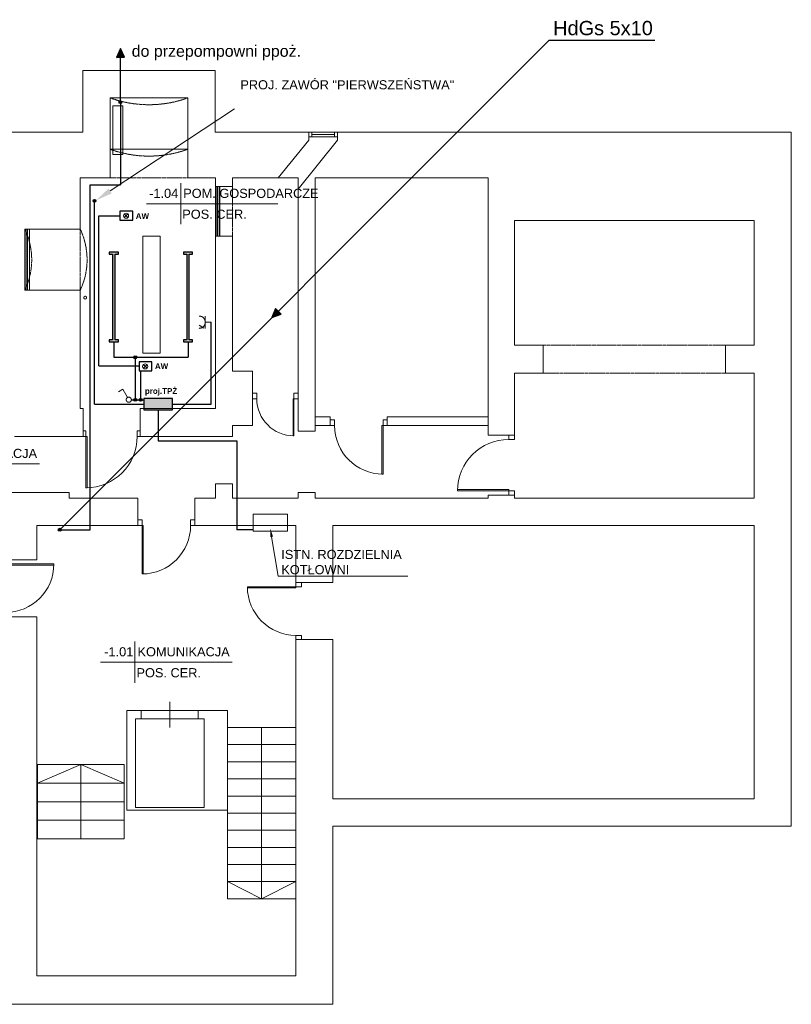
# Model space of a CAD drawing. Header units: centimetres. Extents: x -21702 to 25696, y -49270 to 6198.
# Tile 6 of 8: x -10568 to 2952, y -25286 to -8039. Entities that reach past the tile are written whole.
import ezdxf

# ---------------------------------------------------------------- set-up
doc = ezdxf.new("R2010")
doc.units = ezdxf.units.CM
doc.linetypes.add('DASHED', pattern=[19.05, 12.7, -6.35])
doc.layers.get('0').update_dxf_attribs({"lineweight": 13})
doc.layers.add('!_NIEDRUKOWALNE', color=213, linetype='Continuous', lineweight=13, plot=False)
doc.layers.add('A_POWIERZCHNIE', color=142, linetype='Continuous', lineweight=13, plot=False)
for name, color, linetype, lineweight in [('A_IZOLACJA TERMICZNA_WYPEŁNIENIE', 31, 'BATTING', 5), ('A_ŚCIANY  DZIAŁOWE', 231, 'Continuous', 35), ('A_ŚCIANY KONSTRUKCYJNE', 5, 'Continuous', 70)]:
    doc.layers.add(name, color=color, linetype=linetype, lineweight=lineweight)
for name, color, linetype, lineweight, true_color in [('inst.elektr', 7, 'Continuous', 30, 0xfe1b01), ('inst.elektryczna', 7, 'Continuous', 35, 0xfe1b01), ('INW_NIEWIDOCZNE', 7, 'DASHED', 5, 0x838383), ('INW_OPIS', 7, 'Continuous', 13, 0x838383), ('INW_WIDOKOWE', 7, 'Continuous', 13, 0x838383), ('INW_WYPOSAŻENIE', 7, 'Continuous', 5, 0x838383), ('INW_ŚCIANY  DZIAŁOWE', 7, 'Continuous', 35, 0x838383), ('INW_ŚCIANY KONSTRUKCYJNE', 7, 'Continuous', 70, 0x838383), ('S_WODA', 4, 'DASHED', 50, 0x00ffff)]:
    doc.layers.add(name, color=color, linetype=linetype, lineweight=lineweight, true_color=true_color)
doc.styles.add('1_50', font='arial.ttf')
doc.styles.add('Millimeter Small', font='arial.ttf')
doc.styles.get("Standard").update_dxf_attribs({"font": 'arial.ttf'})
doc.linetypes.add('BATTING', pattern='A,0.00254,-2.54,[134,ltypeshp.shx,S=2.54,R=0,X=-2.54,Y=0],-5.08,[134,ltypeshp.shx,S=2.54,R=180,X=2.54,Y=0],-2.54', length=10.16254)

msp = doc.modelspace()

# ---------------------------------------------------------------- hatches: boundary and pattern name
at = {"layer": 'inst.elektr'}
for points in [[(-8803, -8542), (-8874, -8698), (-8731, -8695)], [(-8778, -9483), (-8778, -9482), (-8778, -9481), (-8778, -9480), (-8778, -9479), (-8778, -9478), (-8778, -9478), (-8778, -9477), (-8779, -9476), (-8779, -9475), (-8779, -9474), (-8779, -9473), (-8780, -9473), (-8780, -9472), (-8780, -9471), (-8781, -9470), (-8781, -9470), (-8782, -9469), (-8782, -9468), (-8783, -9467), (-8783, -9467), (-8784, -9466), (-8785, -9465), (-8785, -9465), (-8786, -9464), (-8786, -9464), (-8787, -9463), (-8788, -9463), (-8788, -9462), (-8789, -9462), (-8790, -9461), (-8791, -9461), (-8791, -9460), (-8792, -9460), (-8793, -9460), (-8794, -9459), (-8795, -9459), (-8796, -9459), (-8796, -9458), (-8797, -9458), (-8798, -9458), (-8799, -9458), (-8800, -9458), (-8801, -9458), (-8801, -9458), (-8802, -9458), (-8803, -9458), (-8804, -9458), (-8805, -9458), (-8806, -9458), (-8807, -9458), (-8808, -9458), (-8808, -9458), (-8809, -9459), (-8810, -9459), (-8811, -9459), (-8812, -9459), (-8812, -9460), (-8813, -9460), (-8814, -9461), (-8815, -9461), (-8816, -9461), (-8816, -9462), (-8817, -9462), (-8818, -9463), (-8818, -9463), (-8819, -9464), (-8820, -9465), (-8820, -9465), (-8821, -9466), (-8822, -9466), (-8822, -9467), (-8823, -9468), (-8823, -9468), (-8824, -9469), (-8824, -9470), (-8824, -9471), (-8825, -9471), (-8825, -9472), (-8826, -9473), (-8826, -9474), (-8826, -9475), (-8826, -9475), (-8827, -9476), (-8827, -9477), (-8827, -9478), (-8827, -9479), (-8827, -9480), (-8827, -9481), (-8828, -9481), (-8828, -9482), (-8828, -9483), (-8828, -9484), (-8827, -9485), (-8827, -9486), (-8827, -9487), (-8827, -9487), (-8827, -9488), (-8827, -9489), (-8826, -9490), (-8826, -9491), (-8826, -9492), (-8826, -9492), (-8825, -9493), (-8825, -9494), (-8824, -9495), (-8824, -9496), (-8824, -9496), (-8823, -9497), (-8823, -9498), (-8822, -9498), (-8822, -9499), (-8821, -9500), (-8820, -9500), (-8820, -9501), (-8819, -9501), (-8818, -9502), (-8818, -9503), (-8817, -9503), (-8816, -9504), (-8816, -9504), (-8815, -9505), (-8814, -9505), (-8813, -9505), (-8812, -9506), (-8812, -9506), (-8811, -9506), (-8810, -9507), (-8809, -9507), (-8808, -9507), (-8808, -9507), (-8807, -9507), (-8806, -9507), (-8805, -9508), (-8804, -9508), (-8803, -9508), (-8802, -9508), (-8801, -9508), (-8801, -9508), (-8800, -9508), (-8799, -9507), (-8798, -9507), (-8797, -9507), (-8796, -9507), (-8796, -9507), (-8795, -9506), (-8794, -9506), (-8793, -9506), (-8792, -9505), (-8791, -9505), (-8791, -9505), (-8790, -9504), (-8789, -9504), (-8788, -9503), (-8788, -9503), (-8787, -9502), (-8786, -9502), (-8786, -9501), (-8785, -9501), (-8785, -9500), (-8784, -9499), (-8783, -9499), (-8783, -9498), (-8782, -9497), (-8782, -9497), (-8781, -9496), (-8781, -9495), (-8780, -9494), (-8780, -9494), (-8780, -9493), (-8779, -9492), (-8779, -9491), (-8779, -9490), (-8779, -9490), (-8778, -9489), (-8778, -9488), (-8778, -9487), (-8778, -9486), (-8778, -9485), (-8778, -9484), (-8778, -9484)], [(-9233, -11211), (-9233, -11210), (-9233, -11209), (-9233, -11208), (-9233, -11207), (-9233, -11206), (-9233, -11206), (-9233, -11205), (-9234, -11204), (-9234, -11203), (-9234, -11202), (-9234, -11201), (-9235, -11201), (-9235, -11200), (-9235, -11199), (-9236, -11198), (-9236, -11198), (-9237, -11197), (-9237, -11196), (-9238, -11195), (-9238, -11195), (-9239, -11194), (-9240, -11193), (-9240, -11193), (-9241, -11192), (-9241, -11192), (-9242, -11191), (-9243, -11191), (-9243, -11190), (-9244, -11190), (-9245, -11189), (-9246, -11189), (-9246, -11188), (-9247, -11188), (-9248, -11188), (-9249, -11187), (-9250, -11187), (-9251, -11187), (-9251, -11187), (-9252, -11186), (-9253, -11186), (-9254, -11186), (-9255, -11186), (-9256, -11186), (-9256, -11186), (-9257, -11186), (-9258, -11186), (-9259, -11186), (-9260, -11186), (-9261, -11186), (-9262, -11186), (-9263, -11186), (-9263, -11186), (-9264, -11187), (-9265, -11187), (-9266, -11187), (-9267, -11188), (-9267, -11188), (-9268, -11188), (-9269, -11189), (-9270, -11189), (-9271, -11189), (-9271, -11190), (-9272, -11190), (-9273, -11191), (-9273, -11191), (-9274, -11192), (-9275, -11193), (-9275, -11193), (-9276, -11194), (-9277, -11194), (-9277, -11195), (-9278, -11196), (-9278, -11197), (-9279, -11197), (-9279, -11198), (-9279, -11199), (-9280, -11199), (-9280, -11200), (-9281, -11201), (-9281, -11202), (-9281, -11203), (-9281, -11204), (-9282, -11204), (-9282, -11205), (-9282, -11206), (-9282, -11207), (-9282, -11208), (-9282, -11209), (-9283, -11209), (-9283, -11210), (-9283, -11211), (-9283, -11212), (-9282, -11213), (-9282, -11214), (-9282, -11215), (-9282, -11216), (-9282, -11216), (-9282, -11217), (-9281, -11218), (-9281, -11219), (-9281, -11220), (-9281, -11221), (-9280, -11221), (-9280, -11222), (-9279, -11223), (-9279, -11224), (-9279, -11224), (-9278, -11225), (-9278, -11226), (-9277, -11226), (-9277, -11227), (-9276, -11228), (-9275, -11228), (-9275, -11229), (-9274, -11230), (-9273, -11230), (-9273, -11231), (-9272, -11231), (-9271, -11232), (-9271, -11232), (-9270, -11233), (-9269, -11233), (-9268, -11233), (-9267, -11234), (-9267, -11234), (-9266, -11234), (-9265, -11235), (-9264, -11235), (-9263, -11235), (-9263, -11235), (-9262, -11235), (-9261, -11236), (-9260, -11236), (-9259, -11236), (-9258, -11236), (-9257, -11236), (-9256, -11236), (-9256, -11236), (-9255, -11236), (-9254, -11236), (-9253, -11235), (-9252, -11235), (-9251, -11235), (-9251, -11235), (-9250, -11235), (-9249, -11234), (-9248, -11234), (-9247, -11234), (-9246, -11233), (-9246, -11233), (-9245, -11232), (-9244, -11232), (-9243, -11231), (-9243, -11231), (-9242, -11230), (-9241, -11230), (-9241, -11229), (-9240, -11229), (-9240, -11228), (-9239, -11227), (-9238, -11227), (-9238, -11226), (-9237, -11225), (-9237, -11225), (-9236, -11224), (-9236, -11223), (-9235, -11222), (-9235, -11222), (-9235, -11221), (-9234, -11220), (-9234, -11219), (-9234, -11218), (-9234, -11218), (-9233, -11217), (-9233, -11216), (-9233, -11215), (-9233, -11214), (-9233, -11213), (-9233, -11213), (-9233, -11212)], [(-8941, -12145), (-8941, -12263), (-8941, -13645), (-8999, -13645), (-8999, -13682), (-8837, -13682), (-8837, -13645), (-8896, -13645), (-8896, -12263), (-8896, -12145), (-8837, -12145), (-8837, -12109), (-8999, -12109), (-8999, -12145)], [(-7641, -12145), (-7641, -12263), (-7641, -13645), (-7699, -13645), (-7699, -13682), (-7537, -13682), (-7537, -13645), (-7596, -13645), (-7596, -12263), (-7596, -12145), (-7537, -12145), (-7537, -12109), (-7699, -12109), (-7699, -12145)], [(-6147, -13254), (-5984, -13197), (-6086, -13096)], [(-8517, -13953), (-8517, -13952), (-8517, -13951), (-8517, -13950), (-8517, -13949), (-8517, -13948), (-8517, -13948), (-8517, -13947), (-8518, -13946), (-8518, -13945), (-8518, -13944), (-8518, -13943), (-8519, -13943), (-8519, -13942), (-8519, -13941), (-8520, -13940), (-8520, -13940), (-8521, -13939), (-8521, -13938), (-8522, -13937), (-8522, -13937), (-8523, -13936), (-8524, -13935), (-8524, -13935), (-8525, -13934), (-8525, -13934), (-8526, -13933), (-8527, -13933), (-8527, -13932), (-8528, -13932), (-8529, -13931), (-8530, -13931), (-8530, -13930), (-8531, -13930), (-8532, -13930), (-8533, -13929), (-8534, -13929), (-8535, -13929), (-8535, -13928), (-8536, -13928), (-8537, -13928), (-8538, -13928), (-8539, -13928), (-8540, -13928), (-8540, -13928), (-8541, -13928), (-8542, -13928), (-8543, -13928), (-8544, -13928), (-8545, -13928), (-8546, -13928), (-8547, -13928), (-8547, -13928), (-8548, -13929), (-8549, -13929), (-8550, -13929), (-8551, -13929), (-8551, -13930), (-8552, -13930), (-8553, -13931), (-8554, -13931), (-8555, -13931), (-8555, -13932), (-8556, -13932), (-8557, -13933), (-8557, -13933), (-8558, -13934), (-8559, -13935), (-8559, -13935), (-8560, -13936), (-8561, -13936), (-8561, -13937), (-8562, -13938), (-8562, -13938), (-8563, -13939), (-8563, -13940), (-8563, -13941), (-8564, -13941), (-8564, -13942), (-8565, -13943), (-8565, -13944), (-8565, -13945), (-8565, -13945), (-8566, -13946), (-8566, -13947), (-8566, -13948), (-8566, -13949), (-8566, -13950), (-8566, -13951), (-8567, -13951), (-8567, -13952), (-8567, -13953), (-8567, -13954), (-8566, -13955), (-8566, -13956), (-8566, -13957), (-8566, -13957), (-8566, -13958), (-8566, -13959), (-8565, -13960), (-8565, -13961), (-8565, -13962), (-8565, -13962), (-8564, -13963), (-8564, -13964), (-8563, -13965), (-8563, -13966), (-8563, -13966), (-8562, -13967), (-8562, -13968), (-8561, -13968), (-8561, -13969), (-8560, -13970), (-8559, -13970), (-8559, -13971), (-8558, -13971), (-8557, -13972), (-8557, -13973), (-8556, -13973), (-8555, -13974), (-8555, -13974), (-8554, -13975), (-8553, -13975), (-8552, -13975), (-8551, -13976), (-8551, -13976), (-8550, -13976), (-8549, -13977), (-8548, -13977), (-8547, -13977), (-8547, -13977), (-8546, -13977), (-8545, -13977), (-8544, -13978), (-8543, -13978), (-8542, -13978), (-8541, -13978), (-8540, -13978), (-8540, -13978), (-8539, -13978), (-8538, -13977), (-8537, -13977), (-8536, -13977), (-8535, -13977), (-8535, -13977), (-8534, -13976), (-8533, -13976), (-8532, -13976), (-8531, -13975), (-8530, -13975), (-8530, -13975), (-8529, -13974), (-8528, -13974), (-8527, -13973), (-8527, -13973), (-8526, -13972), (-8525, -13972), (-8525, -13971), (-8524, -13971), (-8524, -13970), (-8523, -13969), (-8522, -13969), (-8522, -13968), (-8521, -13967), (-8521, -13967), (-8520, -13966), (-8520, -13965), (-8519, -13964), (-8519, -13964), (-8519, -13963), (-8518, -13962), (-8518, -13961), (-8518, -13960), (-8518, -13960), (-8517, -13959), (-8517, -13958), (-8517, -13957), (-8517, -13956), (-8517, -13955), (-8517, -13954), (-8517, -13954)], [(-8517, -14698), (-8517, -14697), (-8517, -14696), (-8517, -14695), (-8517, -14694), (-8517, -14693), (-8517, -14693), (-8517, -14692), (-8518, -14691), (-8518, -14690), (-8518, -14689), (-8518, -14688), (-8519, -14688), (-8519, -14687), (-8519, -14686), (-8520, -14685), (-8520, -14685), (-8521, -14684), (-8521, -14683), (-8522, -14682), (-8522, -14682), (-8523, -14681), (-8524, -14680), (-8524, -14680), (-8525, -14679), (-8525, -14679), (-8526, -14678), (-8527, -14678), (-8527, -14677), (-8528, -14677), (-8529, -14676), (-8530, -14676), (-8530, -14675), (-8531, -14675), (-8532, -14675), (-8533, -14674), (-8534, -14674), (-8535, -14674), (-8535, -14673), (-8536, -14673), (-8537, -14673), (-8538, -14673), (-8539, -14673), (-8540, -14673), (-8540, -14673), (-8541, -14673), (-8542, -14673), (-8543, -14673), (-8544, -14673), (-8545, -14673), (-8546, -14673), (-8547, -14673), (-8547, -14673), (-8548, -14674), (-8549, -14674), (-8550, -14674), (-8551, -14674), (-8551, -14675), (-8552, -14675), (-8553, -14676), (-8554, -14676), (-8555, -14676), (-8555, -14677), (-8556, -14677), (-8557, -14678), (-8557, -14678), (-8558, -14679), (-8559, -14680), (-8559, -14680), (-8560, -14681), (-8561, -14681), (-8561, -14682), (-8562, -14683), (-8562, -14683), (-8563, -14684), (-8563, -14685), (-8563, -14686), (-8564, -14686), (-8564, -14687), (-8565, -14688), (-8565, -14689), (-8565, -14690), (-8565, -14690), (-8566, -14691), (-8566, -14692), (-8566, -14693), (-8566, -14694), (-8566, -14695), (-8566, -14696), (-8567, -14696), (-8567, -14697), (-8567, -14698), (-8567, -14699), (-8566, -14700), (-8566, -14701), (-8566, -14702), (-8566, -14702), (-8566, -14703), (-8566, -14704), (-8565, -14705), (-8565, -14706), (-8565, -14707), (-8565, -14707), (-8564, -14708), (-8564, -14709), (-8563, -14710), (-8563, -14711), (-8563, -14711), (-8562, -14712), (-8562, -14713), (-8561, -14713), (-8561, -14714), (-8560, -14715), (-8559, -14715), (-8559, -14716), (-8558, -14716), (-8557, -14717), (-8557, -14718), (-8556, -14718), (-8555, -14719), (-8555, -14719), (-8554, -14720), (-8553, -14720), (-8552, -14720), (-8551, -14721), (-8551, -14721), (-8550, -14721), (-8549, -14722), (-8548, -14722), (-8547, -14722), (-8547, -14722), (-8546, -14722), (-8545, -14722), (-8544, -14723), (-8543, -14723), (-8542, -14723), (-8541, -14723), (-8540, -14723), (-8540, -14723), (-8539, -14723), (-8538, -14722), (-8537, -14722), (-8536, -14722), (-8535, -14722), (-8535, -14722), (-8534, -14721), (-8533, -14721), (-8532, -14721), (-8531, -14720), (-8530, -14720), (-8530, -14720), (-8529, -14719), (-8528, -14719), (-8527, -14718), (-8527, -14718), (-8526, -14717), (-8525, -14717), (-8525, -14716), (-8524, -14716), (-8524, -14715), (-8523, -14714), (-8522, -14714), (-8522, -14713), (-8521, -14712), (-8521, -14712), (-8520, -14711), (-8520, -14710), (-8519, -14709), (-8519, -14709), (-8519, -14708), (-8518, -14707), (-8518, -14706), (-8518, -14705), (-8518, -14705), (-8517, -14704), (-8517, -14703), (-8517, -14702), (-8517, -14701), (-8517, -14700), (-8517, -14699), (-8517, -14699)], [(-8424, -14698), (-8424, -14697), (-8424, -14696), (-8424, -14695), (-8424, -14694), (-8424, -14693), (-8424, -14693), (-8425, -14692), (-8425, -14691), (-8425, -14690), (-8425, -14689), (-8426, -14688), (-8426, -14688), (-8426, -14687), (-8427, -14686), (-8427, -14685), (-8428, -14685), (-8428, -14684), (-8429, -14683), (-8429, -14682), (-8430, -14682), (-8430, -14681), (-8431, -14680), (-8431, -14680), (-8432, -14679), (-8433, -14679), (-8433, -14678), (-8434, -14678), (-8435, -14677), (-8436, -14677), (-8436, -14676), (-8437, -14676), (-8438, -14675), (-8439, -14675), (-8439, -14675), (-8440, -14674), (-8441, -14674), (-8442, -14674), (-8443, -14673), (-8444, -14673), (-8444, -14673), (-8445, -14673), (-8446, -14673), (-8447, -14673), (-8448, -14673), (-8449, -14673), (-8450, -14673), (-8450, -14673), (-8451, -14673), (-8452, -14673), (-8453, -14673), (-8454, -14673), (-8455, -14673), (-8456, -14674), (-8456, -14674), (-8457, -14674), (-8458, -14674), (-8459, -14675), (-8460, -14675), (-8460, -14676), (-8461, -14676), (-8462, -14676), (-8463, -14677), (-8463, -14677), (-8464, -14678), (-8465, -14678), (-8465, -14679), (-8466, -14680), (-8467, -14680), (-8467, -14681), (-8468, -14681), (-8468, -14682), (-8469, -14683), (-8469, -14683), (-8470, -14684), (-8470, -14685), (-8471, -14686), (-8471, -14686), (-8472, -14687), (-8472, -14688), (-8472, -14689), (-8473, -14690), (-8473, -14690), (-8473, -14691), (-8473, -14692), (-8473, -14693), (-8474, -14694), (-8474, -14695), (-8474, -14696), (-8474, -14696), (-8474, -14697), (-8474, -14698), (-8474, -14699), (-8474, -14700), (-8474, -14701), (-8474, -14702), (-8473, -14702), (-8473, -14703), (-8473, -14704), (-8473, -14705), (-8473, -14706), (-8472, -14707), (-8472, -14707), (-8472, -14708), (-8471, -14709), (-8471, -14710), (-8470, -14711), (-8470, -14711), (-8469, -14712), (-8469, -14713), (-8468, -14713), (-8468, -14714), (-8467, -14715), (-8467, -14715), (-8466, -14716), (-8465, -14716), (-8465, -14717), (-8464, -14718), (-8463, -14718), (-8463, -14719), (-8462, -14719), (-8461, -14720), (-8460, -14720), (-8460, -14720), (-8459, -14721), (-8458, -14721), (-8457, -14721), (-8456, -14722), (-8456, -14722), (-8455, -14722), (-8454, -14722), (-8453, -14722), (-8452, -14722), (-8451, -14723), (-8450, -14723), (-8450, -14723), (-8449, -14723), (-8448, -14723), (-8447, -14723), (-8446, -14723), (-8445, -14722), (-8444, -14722), (-8444, -14722), (-8443, -14722), (-8442, -14722), (-8441, -14721), (-8440, -14721), (-8439, -14721), (-8439, -14720), (-8438, -14720), (-8437, -14720), (-8436, -14719), (-8436, -14719), (-8435, -14718), (-8434, -14718), (-8433, -14717), (-8433, -14717), (-8432, -14716), (-8431, -14716), (-8431, -14715), (-8430, -14714), (-8430, -14714), (-8429, -14713), (-8429, -14712), (-8428, -14712), (-8428, -14711), (-8427, -14710), (-8427, -14709), (-8426, -14709), (-8426, -14708), (-8426, -14707), (-8425, -14706), (-8425, -14705), (-8425, -14705), (-8425, -14704), (-8424, -14703), (-8424, -14702), (-8424, -14701), (-8424, -14700), (-8424, -14699), (-8424, -14699)], [(-8393, -14873), (-7893, -14873), (-7893, -14673), (-8393, -14673)], [(-9841, -16973), (-9841, -16972), (-9841, -16971), (-9841, -16970), (-9842, -16969), (-9842, -16968), (-9842, -16968), (-9842, -16967), (-9842, -16966), (-9843, -16965), (-9843, -16964), (-9843, -16963), (-9843, -16963), (-9844, -16962), (-9844, -16961), (-9845, -16960), (-9845, -16960), (-9846, -16959), (-9846, -16958), (-9847, -16957), (-9847, -16957), (-9848, -16956), (-9848, -16955), (-9849, -16955), (-9849, -16954), (-9850, -16954), (-9851, -16953), (-9852, -16953), (-9852, -16952), (-9853, -16952), (-9854, -16951), (-9854, -16951), (-9855, -16950), (-9856, -16950), (-9857, -16950), (-9858, -16949), (-9858, -16949), (-9859, -16949), (-9860, -16948), (-9861, -16948), (-9862, -16948), (-9863, -16948), (-9863, -16948), (-9864, -16948), (-9865, -16948), (-9866, -16948), (-9867, -16948), (-9868, -16948), (-9869, -16948), (-9870, -16948), (-9870, -16948), (-9871, -16948), (-9872, -16948), (-9873, -16949), (-9874, -16949), (-9875, -16949), (-9875, -16949), (-9876, -16950), (-9877, -16950), (-9878, -16951), (-9879, -16951), (-9879, -16951), (-9880, -16952), (-9881, -16952), (-9881, -16953), (-9882, -16953), (-9883, -16954), (-9883, -16955), (-9884, -16955), (-9885, -16956), (-9885, -16956), (-9886, -16957), (-9886, -16958), (-9887, -16958), (-9887, -16959), (-9888, -16960), (-9888, -16961), (-9889, -16961), (-9889, -16962), (-9889, -16963), (-9890, -16964), (-9890, -16965), (-9890, -16965), (-9890, -16966), (-9891, -16967), (-9891, -16968), (-9891, -16969), (-9891, -16970), (-9891, -16971), (-9891, -16971), (-9891, -16972), (-9891, -16973), (-9891, -16974), (-9891, -16975), (-9891, -16976), (-9891, -16977), (-9891, -16977), (-9891, -16978), (-9890, -16979), (-9890, -16980), (-9890, -16981), (-9890, -16982), (-9889, -16982), (-9889, -16983), (-9889, -16984), (-9888, -16985), (-9888, -16986), (-9887, -16986), (-9887, -16987), (-9886, -16988), (-9886, -16988), (-9885, -16989), (-9885, -16990), (-9884, -16990), (-9883, -16991), (-9883, -16991), (-9882, -16992), (-9881, -16993), (-9881, -16993), (-9880, -16994), (-9879, -16994), (-9879, -16995), (-9878, -16995), (-9877, -16995), (-9876, -16996), (-9875, -16996), (-9875, -16996), (-9874, -16997), (-9873, -16997), (-9872, -16997), (-9871, -16997), (-9870, -16997), (-9870, -16997), (-9869, -16998), (-9868, -16998), (-9867, -16998), (-9866, -16998), (-9865, -16998), (-9864, -16998), (-9863, -16998), (-9863, -16997), (-9862, -16997), (-9861, -16997), (-9860, -16997), (-9859, -16997), (-9858, -16996), (-9858, -16996), (-9857, -16996), (-9856, -16995), (-9855, -16995), (-9854, -16995), (-9854, -16994), (-9853, -16994), (-9852, -16993), (-9852, -16993), (-9851, -16992), (-9850, -16992), (-9849, -16991), (-9849, -16991), (-9848, -16990), (-9848, -16989), (-9847, -16989), (-9847, -16988), (-9846, -16987), (-9846, -16987), (-9845, -16986), (-9845, -16985), (-9844, -16984), (-9844, -16984), (-9843, -16983), (-9843, -16982), (-9843, -16981), (-9843, -16980), (-9842, -16980), (-9842, -16979), (-9842, -16978), (-9842, -16977), (-9842, -16976), (-9841, -16975), (-9841, -16974), (-9841, -16974)]]:
    msp.add_hatch(color=256, dxfattribs=at).paths.add_polyline_path(points, flags=0)

# ---------------------------------------------------------------- linework, layer by layer
at = {"layer": '!_NIEDRUKOWALNE', "color": 254, "lineweight": 18, "true_color": 0xe4e4e4}
for p in [(-10398, -11708), (-10478, -11758)]:
    msp.add_line(p, (-10478, -11708), dxfattribs=at)
at = {"color": 0, "linetype": 'ByBlock', "lineweight": 18}
for p, q in [((-5450, -10008), (-5500, -10008)), ((-5500, -10008), (-5500, -10088)), ((-5500, -10088), (-5450, -10088)), ((-5050, -10008), (-5450, -10008)), ((-5450, -10088), (-5450, -10008)), ((-5050, -10048), (-5450, -10048)), ((-5050, -10088), (-5450, -10088)), ((-5000, -10008), (-5050, -10008)), ((-5050, -10008), (-5050, -10088)), ((-5050, -10088), (-5000, -10088)), ((-5000, -10088), (-5000, -10008)), ((-6413, -14578), (-6488, -14578)), ((-6488, -14578), (-6488, -14678)), ((-6413, -14678), (-6413, -14578)), ((-5688, -14578), (-5763, -14578)), ((-5763, -14578), (-5763, -14678)), ((-5688, -14678), (-5688, -14578)), ((-6488, -14678), (-6413, -14678)), ((-5763, -14678), (-5777, -14678)), ((-5777, -14678), (-5777, -15328)), ((-5763, -15328), (-5763, -14678)), ((-5763, -14678), (-5688, -14678)), ((-5051, -15048), (-5126, -15048)), ((-5126, -15048), (-5126, -15148)), ((-5126, -15148), (-5051, -15148)), ((-5051, -15148), (-5051, -15048)), ((-4201, -15148), (-4220, -15148)), ((-4220, -15148), (-4220, -15998)), ((-4126, -15048), (-4201, -15048)), ((-4201, -15048), (-4201, -15148)), ((-4201, -15998), (-4201, -15148)), ((-4201, -15148), (-4126, -15148)), ((-4126, -15148), (-4126, -15048)), ((-9408, -15238), (-9458, -15238)), ((-9458, -15238), (-9458, -15338)), ((-9458, -15338), (-9408, -15338)), ((-9408, -15338), (-9408, -15238)), ((-9408, -15338), (-9388, -15338)), ((-9408, -16238), (-9408, -15338)), ((-9388, -15338), (-9388, -16238)), ((-8458, -15238), (-8508, -15238)), ((-8508, -15238), (-8508, -15338)), ((-8508, -15338), (-8458, -15338)), ((-8458, -15338), (-8458, -15238)), ((-5777, -15328), (-5763, -15328)), ((-1997, -15316), (-1997, -15391)), ((-1897, -15316), (-1997, -15316)), ((-1897, -15391), (-1897, -15316)), ((-1997, -15391), (-1897, -15391)), ((-4220, -15998), (-4201, -15998)), ((-9388, -16238), (-9408, -16238)), ((-1997, -16271), (-2897, -16271)), ((-2897, -16271), (-2897, -16291)), ((-2897, -16291), (-1997, -16291)), ((-1997, -16291), (-1997, -16271)), ((-1997, -16291), (-1997, -16366)), ((-1897, -16291), (-1997, -16291)), ((-1997, -16366), (-1897, -16366)), ((-1897, -16366), (-1897, -16291)), ((-8423, -16798), (-8498, -16798)), ((-8498, -16798), (-8498, -16898)), ((-8498, -16898), (-8423, -16898)), ((-8423, -16898), (-8423, -16798)), ((-8423, -16898), (-8404, -16898)), ((-8423, -17748), (-8423, -16898)), ((-8404, -16898), (-8404, -17748)), ((-7498, -16798), (-7573, -16798)), ((-7573, -16798), (-7573, -16898)), ((-7573, -16898), (-7498, -16898)), ((-7498, -16898), (-7498, -16798)), ((-9968, -17573), (-10818, -17573)), ((-10818, -17592), (-9968, -17592)), ((-9968, -17592), (-9968, -17573)), ((-8404, -17748), (-8423, -17748)), ((-5728, -17898), (-5728, -17973)), ((-5628, -17898), (-5728, -17898)), ((-5628, -17973), (-5628, -17898)), ((-6578, -17992), (-6578, -17973)), ((-6578, -17973), (-5728, -17973)), ((-5728, -17992), (-6578, -17992)), ((-5728, -17973), (-5728, -17992)), ((-5728, -17973), (-5628, -17973)), ((-5728, -18823), (-5728, -18898)), ((-5628, -18823), (-5728, -18823)), ((-5728, -18898), (-5628, -18898)), ((-5628, -18898), (-5628, -18823))]:
    msp.add_line(p, q, dxfattribs=at)
at = {"color": 0, "linetype": 'Continuous', "lineweight": 18}
for p, q in [((-7746, -10901), (-7746, -11623)), ((-8347, -11262), (-6043, -11262)), ((-12524, -15819), (-10220, -15819)), ((-8548, -18933), (-8548, -19655)), ((-9150, -19294), (-6846, -19294))]:
    msp.add_line(p, q, dxfattribs=at)
at = {"color": 0, "linetype": 'ByBlock', "lineweight": 18}
for centre, radius, start, end in [((-5763, -14678), 650, 180, 270), ((-4201, -15148), 850, 180, 270), ((-9408, -15338), 900, 270, 0), ((-1997, -16291), 900, 90, 180), ((-8423, -16898), 850, 270, 0), ((-10818, -17573), 850, 270, 0), ((-5728, -17973), 850, 180, 270)]:
    msp.add_arc(centre, radius, start, end, dxfattribs=at)
at = {"layer": 'A_IZOLACJA TERMICZNA_WYPEŁNIENIE', "color": 254, "lineweight": 18, "ltscale": 0.25, "true_color": 0xe4e4e4}
msp.add_line((-7100, -10958), (-7100, -11828), dxfattribs=at)
at = {"layer": 'A_IZOLACJA TERMICZNA_WYPEŁNIENIE', "color": 254, "lineweight": 18, "ltscale": 0.24, "true_color": 0xe4e4e4}
msp.add_line((-10453, -12778), (-10453, -11708), dxfattribs=at)
at = {"layer": 'A_POWIERZCHNIE', "color": 254, "lineweight": 18, "true_color": 0xe4e4e4}
for p, q in [((-8408, -11828), (-8108, -11828)), ((-8408, -13878), (-8408, -11828)), ((-8108, -11828), (-8108, -13878)), ((-8108, -13878), (-8408, -13878))]:
    msp.add_line(p, q, dxfattribs=at)
at = {"layer": 'A_ŚCIANY  DZIAŁOWE', "color": 254, "lineweight": 18, "true_color": 0xe4e4e4}
for p, q in [((-7138, -10958), (-7063, -10958)), ((-7138, -10958), (-7138, -11828)), ((-7125, -10958), (-7125, -11828)), ((-7075, -10958), (-7075, -11828)), ((-7063, -10958), (-7063, -11828)), ((-10428, -12778), (-10428, -11708)), ((-10398, -12778), (-10398, -11708)), ((-7138, -11828), (-7063, -11828))]:
    msp.add_line(p, q, dxfattribs=at)
at = {"layer": 'A_ŚCIANY KONSTRUKCYJNE', "color": 254, "lineweight": 18, "true_color": 0xe4e4e4}
for p, q in [((-9458, -14848), (-9458, -15338)), ((-8458, -14848), (-8458, -15338))]:
    msp.add_line(p, q, dxfattribs=at)
at = {"layer": 'inst.elektr'}
for p, q in [((-1297, -8403), (-9866, -16973)), ((560, -8403), (-1297, -8403)), ((-8803, -9485), (-8803, -8542)), ((-8803, -9458), (-8803, -10933)), ((-9333, -10933), (-8803, -10933)), ((-9258, -14773), (-9258, -11211)), ((-9183, -14102), (-9183, -11473)), ((-8812, -11393), (-8812, -11553)), ((-8587, -11393), (-8812, -11393)), ((-8812, -11553), (-8587, -11553)), ((-8587, -11553), (-8587, -11393)), ((-7213, -14773), (-7213, -13338)), ((-8542, -13953), (-8542, -14698)), ((-8475, -14032), (-8475, -14192)), ((-8250, -14032), (-8475, -14032)), ((-8250, -14192), (-8250, -14032)), ((-8475, -14192), (-8250, -14192)), ((-8449, -14192), (-8449, -14698)), ((-9258, -14773), (-8393, -14773)), ((-8611, -14698), (-8393, -14698)), ((-7893, -14773), (-7213, -14773)), ((-8143, -14873), (-8143, -15413)), ((-8143, -15413), (-6763, -15413)), ((-6763, -15413), (-6763, -16973)), ((-6478, -16973), (-6763, -16973))]:
    msp.add_line(p, q, dxfattribs=at)
for points in [[(-8803, -8542), (-8874, -8698), (-8731, -8695)], [(-8941, -12145), (-8941, -12263), (-8941, -13645), (-8999, -13645), (-8999, -13682), (-8837, -13682), (-8837, -13645), (-8896, -13645), (-8896, -12263), (-8896, -12145), (-8837, -12145), (-8837, -12109), (-8999, -12109), (-8999, -12145)], [(-7641, -12145), (-7641, -12263), (-7641, -13645), (-7699, -13645), (-7699, -13682), (-7537, -13682), (-7537, -13645), (-7596, -13645), (-7596, -12263), (-7596, -12145), (-7537, -12145), (-7537, -12109), (-7699, -12109), (-7699, -12145)], [(-6147, -13254), (-5984, -13197), (-6086, -13096)], [(-8393, -14873), (-7893, -14873), (-7893, -14673), (-8393, -14673)]]:
    msp.add_lwpolyline(points, close=True, dxfattribs=at)
for points in [[(-9333, -16973), (-9333, -10933)], [(-9183, -11473), (-8812, -11473)], [(-8918, -13682), (-8918, -13953)], [(-7618, -13682), (-7618, -13953)], [(-8918, -13953), (-7618, -13953)], [(-9183, -14102), (-8475, -14102)], [(-9866, -16973), (-9333, -16973)]]:
    msp.add_lwpolyline(points, dxfattribs=at)
for centre in [(-8803, -9483), (-9258, -11211), (-8542, -13953), (-8542, -14698), (-8449, -14698), (-9866, -16973)]:
    msp.add_circle(centre, 25, dxfattribs=at)
at = {"layer": 'inst.elektryczna', "lineweight": 18}
for p, q in [((-8672, -11441), (-8736, -11505)), ((-8736, -11441), (-8672, -11505)), ((-7424, -13230), (-7420, -13230)), ((-7420, -13230), (-7416, -13230)), ((-7416, -13230), (-7413, -13230)), ((-7413, -13230), (-7409, -13231)), ((-7409, -13231), (-7405, -13231)), ((-7405, -13231), (-7401, -13232)), ((-7401, -13232), (-7398, -13233)), ((-7398, -13233), (-7394, -13234)), ((-7394, -13234), (-7391, -13235)), ((-7391, -13235), (-7387, -13236)), ((-7387, -13236), (-7384, -13237)), ((-7384, -13237), (-7380, -13239)), ((-7380, -13239), (-7377, -13240)), ((-7377, -13240), (-7373, -13242)), ((-7373, -13242), (-7370, -13244)), ((-7370, -13244), (-7367, -13246)), ((-7367, -13246), (-7364, -13248)), ((-7364, -13248), (-7361, -13250)), ((-7361, -13250), (-7358, -13252)), ((-7358, -13252), (-7355, -13254)), ((-7355, -13254), (-7352, -13257)), ((-7352, -13257), (-7349, -13259)), ((-7349, -13259), (-7347, -13262)), ((-7347, -13262), (-7344, -13265)), ((-7344, -13265), (-7342, -13267)), ((-7342, -13267), (-7339, -13270)), ((-7339, -13270), (-7337, -13273)), ((-7337, -13273), (-7335, -13276)), ((-7335, -13276), (-7333, -13279)), ((-7333, -13279), (-7331, -13283)), ((-7316, -13230), (-7316, -13446)), ((-7424, -13388), (-7341, -13445)), ((-7420, -13446), (-7424, -13446)), ((-7416, -13445), (-7420, -13446)), ((-7413, -13445), (-7416, -13445)), ((-7409, -13445), (-7413, -13445)), ((-7405, -13444), (-7409, -13445)), ((-7401, -13443), (-7405, -13444)), ((-7398, -13443), (-7401, -13443)), ((-7394, -13442), (-7398, -13443)), ((-7391, -13441), (-7394, -13442)), ((-7387, -13439), (-7391, -13441)), ((-7384, -13438), (-7387, -13439)), ((-7380, -13437), (-7384, -13438)), ((-7377, -13435), (-7380, -13437)), ((-7373, -13433), (-7377, -13435)), ((-7370, -13432), (-7373, -13433)), ((-7367, -13430), (-7370, -13432)), ((-7364, -13428), (-7367, -13430)), ((-7361, -13426), (-7364, -13428)), ((-7358, -13423), (-7361, -13426)), ((-7355, -13421), (-7358, -13423)), ((-7352, -13419), (-7355, -13421)), ((-7349, -13416), (-7352, -13419)), ((-7347, -13413), (-7349, -13416)), ((-7344, -13411), (-7347, -13413)), ((-7342, -13408), (-7344, -13411)), ((-7339, -13405), (-7342, -13408)), ((-7337, -13402), (-7339, -13405)), ((-7335, -13399), (-7337, -13402)), ((-7333, -13396), (-7335, -13399)), ((-7331, -13393), (-7333, -13396)), ((-7331, -13283), (-7329, -13286)), ((-7329, -13390), (-7331, -13393)), ((-7329, -13286), (-7327, -13289)), ((-7327, -13386), (-7329, -13390)), ((-7327, -13289), (-7326, -13293)), ((-7326, -13383), (-7327, -13386)), ((-7326, -13293), (-7324, -13296)), ((-7324, -13379), (-7326, -13383)), ((-7324, -13296), (-7323, -13299)), ((-7323, -13376), (-7324, -13379)), ((-7323, -13299), (-7321, -13303)), ((-7321, -13372), (-7323, -13376)), ((-7321, -13303), (-7320, -13306)), ((-7320, -13369), (-7321, -13372)), ((-7320, -13306), (-7319, -13310)), ((-7319, -13365), (-7320, -13369)), ((-7319, -13310), (-7318, -13314)), ((-7318, -13362), (-7319, -13365)), ((-7318, -13314), (-7318, -13317)), ((-7318, -13317), (-7317, -13321)), ((-7317, -13354), (-7318, -13358)), ((-7318, -13358), (-7318, -13362)), ((-7317, -13321), (-7316, -13325)), ((-7316, -13351), (-7317, -13354)), ((-7316, -13325), (-7316, -13328)), ((-7316, -13328), (-7316, -13332)), ((-7316, -13332), (-7316, -13336)), ((-7316, -13336), (-7316, -13340)), ((-7316, -13338), (-7213, -13338)), ((-7316, -13340), (-7316, -13343)), ((-7316, -13343), (-7316, -13347)), ((-7316, -13347), (-7316, -13351)), ((-8336, -14080), (-8400, -14144)), ((-8400, -14080), (-8336, -14144)), ((-8763, -14513), (-8835, -14555)), ((-8679, -14657), (-8763, -14513)), ((-8683, -14660), (-8684, -14661)), ((-8682, -14659), (-8683, -14660)), ((-8681, -14659), (-8682, -14659)), ((-8679, -14658), (-8681, -14659)), ((-8678, -14657), (-8679, -14658)), ((-8677, -14656), (-8678, -14657)), ((-8675, -14655), (-8677, -14656)), ((-8674, -14655), (-8675, -14655)), ((-8672, -14654), (-8674, -14655)), ((-8671, -14654), (-8672, -14654)), ((-8669, -14653), (-8671, -14654)), ((-8668, -14653), (-8669, -14653)), ((-8666, -14652), (-8668, -14653)), ((-8665, -14652), (-8666, -14652)), ((-8663, -14652), (-8665, -14652)), ((-8662, -14652), (-8663, -14652)), ((-8660, -14651), (-8662, -14652)), ((-8659, -14651), (-8660, -14651)), ((-8657, -14651), (-8659, -14651)), ((-8656, -14651), (-8657, -14651)), ((-8654, -14651), (-8656, -14651)), ((-8652, -14651), (-8654, -14651)), ((-8651, -14651), (-8652, -14651)), ((-8649, -14652), (-8651, -14651)), ((-8648, -14652), (-8649, -14652)), ((-8646, -14652), (-8648, -14652)), ((-8645, -14653), (-8646, -14652)), ((-8643, -14653), (-8645, -14653)), ((-8642, -14653), (-8643, -14653)), ((-8640, -14654), (-8642, -14653)), ((-8639, -14655), (-8640, -14654)), ((-8637, -14655), (-8639, -14655)), ((-8636, -14656), (-8637, -14655)), ((-8635, -14657), (-8636, -14656)), ((-8633, -14657), (-8635, -14657)), ((-8632, -14658), (-8633, -14657)), ((-8631, -14659), (-8632, -14658)), ((-8629, -14660), (-8631, -14659)), ((-8628, -14661), (-8629, -14660)), ((-8700, -14689), (-8701, -14691)), ((-8701, -14691), (-8701, -14692)), ((-8701, -14692), (-8701, -14694)), ((-8701, -14694), (-8701, -14695)), ((-8701, -14695), (-8701, -14697)), ((-8701, -14697), (-8701, -14698)), ((-8701, -14698), (-8701, -14700)), ((-8701, -14700), (-8701, -14702)), ((-8701, -14702), (-8700, -14703)), ((-8699, -14685), (-8700, -14686)), ((-8700, -14686), (-8700, -14688)), ((-8700, -14688), (-8700, -14689)), ((-8700, -14703), (-8700, -14705)), ((-8700, -14705), (-8700, -14706)), ((-8700, -14706), (-8699, -14708)), ((-8698, -14680), (-8699, -14682)), ((-8699, -14682), (-8699, -14683)), ((-8699, -14683), (-8699, -14685)), ((-8699, -14708), (-8699, -14709)), ((-8699, -14709), (-8699, -14711)), ((-8699, -14711), (-8698, -14712)), ((-8697, -14679), (-8698, -14680)), ((-8698, -14712), (-8697, -14714)), ((-8696, -14676), (-8697, -14677)), ((-8697, -14677), (-8697, -14679)), ((-8697, -14714), (-8697, -14715)), ((-8697, -14715), (-8696, -14716)), ((-8695, -14674), (-8696, -14676)), ((-8696, -14716), (-8695, -14718)), ((-8694, -14672), (-8695, -14673)), ((-8695, -14673), (-8695, -14674)), ((-8695, -14718), (-8695, -14719)), ((-8695, -14719), (-8694, -14721)), ((-8693, -14670), (-8694, -14672)), ((-8694, -14721), (-8693, -14722)), ((-8692, -14669), (-8693, -14670)), ((-8693, -14722), (-8692, -14723)), ((-8691, -14668), (-8692, -14669)), ((-8692, -14723), (-8691, -14724)), ((-8690, -14667), (-8691, -14668)), ((-8691, -14724), (-8690, -14726)), ((-8689, -14666), (-8690, -14667)), ((-8690, -14726), (-8689, -14727)), ((-8688, -14664), (-8689, -14666)), ((-8689, -14727), (-8688, -14728)), ((-8687, -14663), (-8688, -14664)), ((-8688, -14728), (-8687, -14729)), ((-8686, -14662), (-8687, -14663)), ((-8687, -14729), (-8686, -14730)), ((-8684, -14661), (-8686, -14662)), ((-8686, -14730), (-8684, -14731)), ((-8684, -14731), (-8683, -14732)), ((-8683, -14732), (-8682, -14733)), ((-8682, -14733), (-8681, -14734)), ((-8681, -14734), (-8679, -14735)), ((-8679, -14735), (-8678, -14735)), ((-8678, -14735), (-8677, -14736)), ((-8677, -14736), (-8675, -14737)), ((-8675, -14737), (-8674, -14737)), ((-8674, -14737), (-8672, -14738)), ((-8672, -14738), (-8671, -14739)), ((-8671, -14739), (-8669, -14739)), ((-8669, -14739), (-8668, -14740)), ((-8668, -14740), (-8666, -14740)), ((-8666, -14740), (-8665, -14740)), ((-8665, -14740), (-8663, -14741)), ((-8663, -14741), (-8662, -14741)), ((-8662, -14741), (-8660, -14741)), ((-8660, -14741), (-8659, -14741)), ((-8659, -14741), (-8657, -14741)), ((-8657, -14741), (-8656, -14741)), ((-8656, -14741), (-8654, -14741)), ((-8654, -14741), (-8652, -14741)), ((-8652, -14741), (-8651, -14741)), ((-8651, -14741), (-8649, -14741)), ((-8649, -14741), (-8648, -14740)), ((-8648, -14740), (-8646, -14740)), ((-8646, -14740), (-8645, -14740)), ((-8645, -14740), (-8643, -14739)), ((-8643, -14739), (-8642, -14739)), ((-8642, -14739), (-8640, -14738)), ((-8640, -14738), (-8639, -14738)), ((-8639, -14738), (-8637, -14737)), ((-8637, -14737), (-8636, -14736)), ((-8636, -14736), (-8635, -14736)), ((-8635, -14736), (-8633, -14735)), ((-8633, -14735), (-8632, -14734)), ((-8632, -14734), (-8631, -14733)), ((-8631, -14733), (-8629, -14732)), ((-8629, -14732), (-8628, -14731)), ((-8627, -14662), (-8628, -14661)), ((-8628, -14731), (-8627, -14730)), ((-8626, -14663), (-8627, -14662)), ((-8627, -14730), (-8626, -14729)), ((-8625, -14664), (-8626, -14663)), ((-8626, -14729), (-8625, -14728)), ((-8623, -14665), (-8625, -14664)), ((-8625, -14728), (-8623, -14727)), ((-8622, -14666), (-8623, -14665)), ((-8623, -14727), (-8622, -14726)), ((-8621, -14667), (-8622, -14666)), ((-8622, -14726), (-8621, -14725)), ((-8620, -14669), (-8621, -14667)), ((-8621, -14725), (-8620, -14724)), ((-8619, -14670), (-8620, -14669)), ((-8620, -14724), (-8619, -14722)), ((-8619, -14671), (-8619, -14670)), ((-8618, -14672), (-8619, -14671)), ((-8619, -14721), (-8618, -14720)), ((-8619, -14722), (-8619, -14721)), ((-8617, -14674), (-8618, -14672)), ((-8618, -14720), (-8617, -14719)), ((-8616, -14675), (-8617, -14674)), ((-8617, -14719), (-8616, -14717)), ((-8615, -14677), (-8616, -14675)), ((-8616, -14717), (-8615, -14716)), ((-8615, -14678), (-8615, -14677)), ((-8614, -14679), (-8615, -14678)), ((-8615, -14714), (-8614, -14713)), ((-8615, -14716), (-8615, -14714)), ((-8614, -14681), (-8614, -14679)), ((-8613, -14682), (-8614, -14681)), ((-8614, -14711), (-8613, -14710)), ((-8614, -14713), (-8614, -14711)), ((-8613, -14684), (-8613, -14682)), ((-8612, -14685), (-8613, -14684)), ((-8613, -14708), (-8612, -14707)), ((-8613, -14710), (-8613, -14708)), ((-8612, -14687), (-8612, -14685)), ((-8612, -14688), (-8612, -14687)), ((-8611, -14690), (-8612, -14688)), ((-8612, -14704), (-8611, -14702)), ((-8612, -14705), (-8612, -14704)), ((-8612, -14707), (-8612, -14705)), ((-8611, -14691), (-8611, -14690)), ((-8611, -14693), (-8611, -14691)), ((-8611, -14695), (-8611, -14693)), ((-8611, -14696), (-8611, -14695)), ((-8611, -14698), (-8611, -14696)), ((-8611, -14699), (-8611, -14698)), ((-8611, -14701), (-8611, -14699)), ((-8611, -14702), (-8611, -14701))]:
    msp.add_line(p, q, dxfattribs=at)
for centre in [(-8704, -11473), (-8368, -14112)]:
    msp.add_circle(centre, 45.1, dxfattribs=at)
at = {"layer": 'INW_NIEWIDOCZNE', "color": 254, "lineweight": 18, "true_color": 0xe4e4e4}
for p, q in [((-7623, -10808), (-8983, -10808)), ((-7138, -10958), (-7138, -11353)), ((-6838, -10958), (-6838, -11828)), ((-7138, -11353), (-7138, -11828)), ((-9508, -11708), (-9508, -12778)), ((-1397, -13738), (1802, -13738)), ((1802, -14228), (-1397, -14228))]:
    msp.add_line(p, q, dxfattribs=at)
for centre, radius, start, end in [((-8303, -7541), 1987, 249.984, 290.016), ((-8303, -8441), 1987, 249.984, 290.016), ((-11610, -12243), 1253, 334.7157, 25.2843), ((-10640, -12243), 1253, 334.7157, 25.2843)]:
    msp.add_arc(centre, radius, start, end, dxfattribs=at)
at = {"layer": 'INW_OPIS', "linetype": 'ByBlock', "lineweight": 18}
for p, q in [((-5878, -16698), (-6478, -16698)), ((-6478, -16698), (-6478, -16998)), ((-5878, -16998), (-5878, -16698)), ((-6478, -16998), (-5878, -16998))]:
    msp.add_line(p, q, dxfattribs=at)
for points in [[(-8983, -11039), (-6806, -9602), (-6801, -9602)], [(-6153, -17096), (-6039, -17784), (-6034, -17784)], [(-6034, -17784), (-3767, -17784)]]:
    msp.add_lwpolyline(points, dxfattribs=at)
at = {"layer": 'INW_OPIS', "lineweight": 18}
for points in [[(-8955, -11081), (-9233, -11205), (-9011, -10998)], [(-6178, -17100), (-6178, -16948), (-6128, -17092)]]:
    msp.add_solid(points, dxfattribs=at)
at = {"layer": 'INW_WIDOKOWE', "color": 254, "lineweight": 18, "true_color": 0xe4e4e4}
for p, q in [((-7623, -10308), (-8983, -10308)), ((-6038, -10808), (-5688, -10808)), ((-5688, -10808), (-5688, -11008)), ((-6928, -20438), (-5728, -20438)), ((-6928, -20738), (-6928, -20438)), ((-6328, -20438), (-6328, -23438)), ((-5728, -20438), (-5728, -20738)), ((-6928, -20738), (-5728, -20738)), ((-6928, -21038), (-6928, -20738)), ((-5728, -20738), (-6928, -20738)), ((-5728, -20738), (-5728, -21038)), ((-6928, -21038), (-5728, -21038)), ((-6928, -21338), (-6928, -21038)), ((-5728, -21038), (-6928, -21038)), ((-5728, -21038), (-5728, -21338)), ((-9498, -21088), (-10258, -21412)), ((-10258, -21088), (-8738, -21088)), ((-10258, -21412), (-10258, -21088)), ((-9498, -21088), (-8738, -21412)), ((-9498, -22386), (-9498, -21088)), ((-8738, -21088), (-8738, -21412)), ((-6928, -21338), (-5728, -21338)), ((-6928, -21638), (-6928, -21338)), ((-5728, -21338), (-6928, -21338)), ((-5728, -21338), (-5728, -21638)), ((-10258, -21412), (-8738, -21412)), ((-10258, -21737), (-10258, -21412)), ((-8738, -21412), (-10258, -21412)), ((-8738, -21412), (-8738, -21737)), ((-6928, -21638), (-5728, -21638)), ((-6928, -21938), (-6928, -21638)), ((-5728, -21638), (-6928, -21638)), ((-5728, -21638), (-5728, -21938)), ((-10258, -21737), (-8738, -21737)), ((-10258, -22062), (-10258, -21737)), ((-8738, -21737), (-10258, -21737)), ((-8738, -21737), (-8738, -22062)), ((-10258, -22062), (-8738, -22062)), ((-10258, -22386), (-10258, -22062)), ((-8738, -22062), (-10258, -22062)), ((-8738, -22062), (-8738, -22386)), ((-6928, -21938), (-5728, -21938)), ((-6928, -22238), (-6928, -21938)), ((-5728, -21938), (-6928, -21938)), ((-5728, -21938), (-5728, -22238)), ((-6928, -22238), (-5728, -22238)), ((-6928, -22538), (-6928, -22238)), ((-5728, -22238), (-6928, -22238)), ((-5728, -22238), (-5728, -22538)), ((-8738, -22386), (-10258, -22386)), ((-6928, -22538), (-5728, -22538)), ((-6928, -22838), (-6928, -22538)), ((-5728, -22538), (-6928, -22538)), ((-5728, -22538), (-5728, -22838)), ((-6928, -22838), (-5728, -22838)), ((-6928, -23138), (-6928, -22838)), ((-5728, -22838), (-6928, -22838)), ((-5728, -22838), (-5728, -23138)), ((-6928, -23138), (-5728, -23138)), ((-6928, -23438), (-6928, -23138)), ((-6328, -23438), (-6928, -23138)), ((-5728, -23138), (-6928, -23138)), ((-6328, -23438), (-5728, -23138)), ((-5728, -23138), (-5728, -23438)), ((-5728, -23438), (-6928, -23438))]:
    msp.add_line(p, q, dxfattribs=at)
at = {"layer": 'INW_WYPOSAŻENIE', "color": 254, "lineweight": 18, "true_color": 0xe4e4e4}
for p, q in [((-7938, -20438), (-7938, -19988)), ((-6928, -20138), (-8688, -20138)), ((-8688, -20138), (-8688, -21886)), ((-8438, -20286), (-8438, -20136)), ((-7438, -20287), (-7438, -20137)), ((-6928, -20138), (-6928, -21886)), ((-8538, -20286), (-7338, -20286)), ((-8538, -20286), (-8538, -21836)), ((-7338, -21836), (-7338, -20286)), ((-6928, -20338), (-6928, -21886)), ((-8688, -21886), (-6928, -21886)), ((-8538, -21836), (-7338, -21836))]:
    msp.add_line(p, q, dxfattribs=at)
at = {"layer": 'INW_ŚCIANY  DZIAŁOWE', "color": 254, "lineweight": 18, "true_color": 0xe4e4e4}
for p, q in [((-5388, -14998), (-5126, -14998)), ((-5126, -14998), (-5126, -15148)), ((-2357, -14998), (-4126, -14998)), ((-4126, -14998), (-4126, -15148)), ((-5126, -15148), (-5388, -15148)), ((-4126, -15148), (-2357, -15148))]:
    msp.add_line(p, q, dxfattribs=at)
at = {"layer": 'INW_ŚCIANY KONSTRUKCYJNE', "color": 254, "lineweight": 18, "true_color": 0xe4e4e4}
for p, q in [((-9463, -10008), (-9463, -8928)), ((-9463, -8928), (-7143, -8928)), ((-7143, -8928), (-7143, -10008)), ((-8983, -10808), (-8983, -9408)), ((-8983, -9408), (-7623, -9408)), ((-7623, -9408), (-7623, -10808)), ((-18248, -10008), (-9463, -10008)), ((-7143, -10008), (-5500, -10008)), ((-5500, -10147), (-6038, -10808)), ((-5688, -11008), (-5000, -10147)), ((-5500, -10008), (-5500, -10147)), ((-5000, -10147), (-5000, -10008)), ((-5000, -10008), (2952, -10008)), ((2952, -10008), (2952, -22168)), ((-9508, -11708), (-9508, -10808)), ((-9508, -10808), (-8983, -10808)), ((-7623, -10808), (-7138, -10808)), ((-7138, -10808), (-7138, -10958)), ((-6838, -10958), (-6838, -10808)), ((-6838, -10808), (-6038, -10808)), ((-5388, -15248), (-5388, -10808)), ((-5388, -10808), (-2357, -10808)), ((-2357, -10808), (-2357, -15316)), ((-7138, -10958), (-6838, -10958)), ((-5688, -11008), (-5688, -15248)), ((-10478, -12778), (-10478, -11708)), ((-10478, -11708), (-9508, -11708)), ((-1898, -11558), (2302, -11558)), ((-1897, -11558), (-1897, -13738)), ((2302, -11558), (2302, -13738)), ((-8408, -11828), (-8408, -13878)), ((-8108, -11828), (-8408, -11828)), ((-8108, -13878), (-8108, -11828)), ((-6838, -11828), (-7138, -11828)), ((-7138, -11828), (-7138, -14848)), ((-6838, -14198), (-6838, -11828)), ((-9508, -12778), (-10478, -12778)), ((-9508, -14848), (-9508, -12778)), ((-1898, -13738), (-1397, -13738)), ((-1397, -13738), (-1397, -14228)), ((1802, -13738), (2302, -13738)), ((1802, -13738), (1802, -14228)), ((-8408, -13878), (-8108, -13878)), ((-6488, -14198), (-6838, -14198)), ((-6488, -15148), (-6488, -14198)), ((-1898, -14228), (-1397, -14228)), ((-1897, -14228), (-1897, -15316)), ((1802, -14228), (2302, -14228)), ((2302, -14228), (2302, -16418)), ((-9458, -14848), (-9508, -14848)), ((-7138, -14848), (-8458, -14848)), ((-6838, -15338), (-6838, -15148)), ((-6838, -15148), (-6488, -15148)), ((-10658, -15338), (-9458, -15338)), ((-8458, -15338), (-6838, -15338)), ((-5688, -15248), (-5388, -15248)), ((-1897, -15316), (-2357, -15316)), ((-7138, -16418), (-7138, -16168)), ((-7138, -16168), (-6838, -16168)), ((-6838, -16168), (-6838, -16418)), ((-11698, -16318), (-9698, -16318)), ((-9698, -16318), (-9698, -16418)), ((-5688, -16418), (-5688, -16318)), ((-5688, -16318), (-5388, -16318)), ((-5388, -16318), (-5388, -16418)), ((-2357, -16366), (-2357, -16418)), ((-1897, -16366), (-2357, -16366)), ((-1897, -16366), (-1897, -16418)), ((-9698, -16418), (-8498, -16418)), ((-8498, -16418), (-8498, -16898)), ((-7498, -16898), (-7498, -16418)), ((-7498, -16418), (-7138, -16418)), ((-6838, -16418), (-5688, -16418)), ((-5388, -16418), (-3968, -16418)), ((-3968, -16418), (-2357, -16418)), ((-1897, -16418), (2302, -16418)), ((-8498, -16898), (-10268, -16898)), ((-10268, -16898), (-10268, -17498)), ((-5728, -16898), (-7498, -16898)), ((-5728, -17898), (-5728, -16898)), ((-3968, -16898), (-5078, -16898)), ((-5078, -16898), (-5078, -17898)), ((-3968, -16898), (2302, -16898)), ((2302, -16898), (2302, -21688)), ((-10268, -17498), (-10918, -17498)), ((-5078, -17898), (-5728, -17898)), ((-10918, -18498), (-10268, -18498)), ((-10268, -18498), (-10268, -22168)), ((-10268, -18498), (-10268, -19461)), ((-5728, -18898), (-5728, -22168)), ((-5078, -18898), (-5728, -18898)), ((-5728, -18898), (-5728, -19461)), ((-5078, -18898), (-5078, -21688)), ((-5078, -19461), (-5078, -18898)), ((-5078, -21688), (2302, -21688)), ((-10268, -24786), (-10268, -22168)), ((-5728, -22168), (-5728, -24786)), ((-5078, -22168), (2952, -22168)), ((-5078, -22168), (-5078, -25286)), ((-5078, -22168), (2952, -22168)), ((-5728, -24786), (-10268, -24786)), ((-5078, -25286), (-10918, -25286))]:
    msp.add_line(p, q, dxfattribs=at)
at = {"layer": 'S_WODA', "color": 254, "linetype": 'Continuous', "lineweight": 18, "true_color": 0xe4e4e4}
for p, q in [((-8761, -9546), (-8934, -9546)), ((-8934, -9546), (-8934, -10398)), ((-8761, -10398), (-8761, -9546)), ((-8934, -10398), (-8761, -10398))]:
    msp.add_line(p, q, dxfattribs=at)
at = {"layer": 'S_WODA', "color": 254, "lineweight": 18, "true_color": 0xe4e4e4}
msp.add_circle((-9421, -12907), 25, dxfattribs=at)

# ---------------------------------------------------------------- texts
at = {"color": 0, "lineweight": 18, "style": 'Millimeter Small'}
for s, p in [('-1.04', (-8299, -11160)), ('POM. GOSPODARCZE', (-7702, -11160)), ('POS. CER.', (-7719, -11526)), ('KOMUNIKACJA', (-11877, -15716)), ('-1.01', (-9086, -19191)), ('KOMUNIKACJA', (-8503, -19191)), ('POS. CER.', (-8521, -19558))]:
    msp.add_text(s, height=160, dxfattribs=at).set_placement(p)
at = {"layer": 'inst.elektr', "attachment_point": 1, "style": 'Millimeter Small'}
for s, insert, char_height, width in [('HdGs 5x10', (-1221, -8060), 250, 4293.48), ('do przepompowni ppoż.', (-8605, -8488), 200, 6250)]:
    msp.add_mtext(s, dxfattribs=dict(at, insert=insert, char_height=char_height, width=width))
at = {"layer": 'inst.elektr', "char_height": 100, "width": 657.3, "attachment_point": 7}
for s, insert in [('{\\fHelvetica|b1;AW}', (-8534, -11528)), ('{\\fHelvetica|b1;AW}', (-8198, -14157)), ('{\\fHelvetica|b1|i0|c238|p0;proj.TPŻ}', (-8374, -14623))]:
    msp.add_mtext(s, dxfattribs=dict(at, insert=insert))
at = {"layer": 'INW_OPIS', "lineweight": 18, "insert": (-6701, -9099), "char_height": 160, "width": 3840, "attachment_point": 1, "style": '1_50'}
msp.add_mtext('{\\fHelvetica Neue|b0|i0|c238|p0;PROJ. ZAWÓR "PIERWSZEŃSTWA"}', dxfattribs=at)
at = {"layer": 'INW_OPIS', "lineweight": 18, "insert": (-5984, -17326), "char_height": 160, "attachment_point": 1, "style": '1_50'}
msp.add_mtext('{\\fHelvetica Neue|b0|i0|c238|p0;ISTN. \\fHelvetica Neue|b0|i0|c0|p0;ROZDZIELNIA}\\P{\\fHelvetica Neue|b0|i0|c0|p0;KOTŁOWNI}', dxfattribs=at)

doc.saveas('drawing.dxf')
